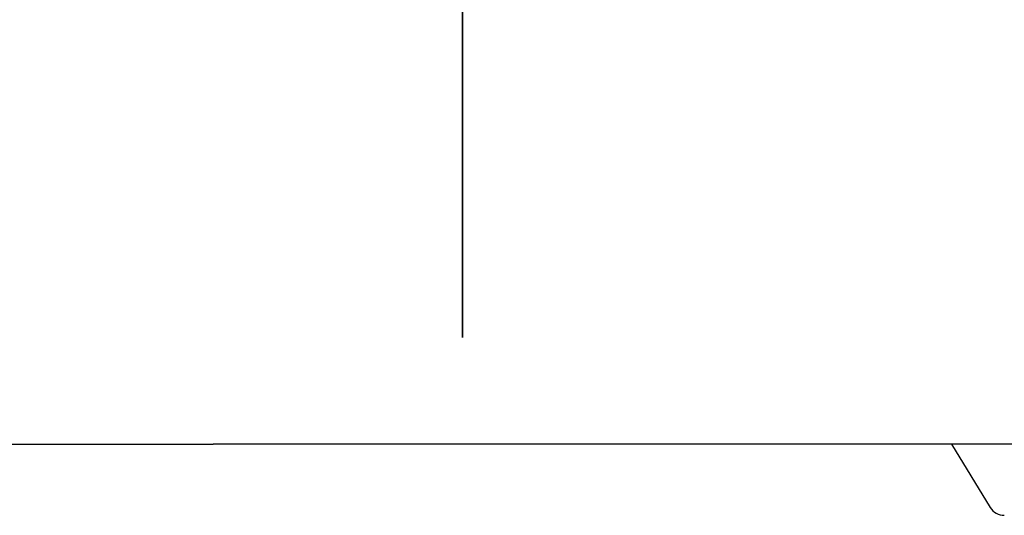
# Model space of a CAD drawing. Extents: x 987 to 2641, y 1244 to 2490.
# Tile 70 of 138: x 2473 to 2556, y 1697 to 1739. Entities that reach past the tile are written whole.
import ezdxf

# ---------------------------------------------------------------- set-up
doc = ezdxf.new("R2010")
doc.units = 0
doc.layers.add('KF_GRAVIS_8_REAR', color=7, linetype='CONTINUOUS')

# ---------------------------------------------------------------- blocks, each defined once
blk = doc.blocks.new('KF_GRAVIS_8_REAR')
at = {"layer": 'KF_GRAVIS_8_REAR'}
for p, q in [((-3.72522, -365.45711), (-3.72522, -434)), ((-3.72522, -434), (-3.72522, -365.46162)), ((-98.60084, -443), (-24.71977, -443)), ((67.50869, -443), (-24.71977, -443)), ((37.4705, -443), (40.72265, -448.32927))]:
    blk.add_line(p, q, dxfattribs=at)
blk.add_arc((41.9177, -447.6), 1.4, 211.3933234, 270, dxfattribs=at)

msp = doc.modelspace()

# ---------------------------------------------------------------- block references
at = {"layer": 'KF_GRAVIS_8_REAR'}
msp.add_blockref('KF_GRAVIS_8_REAR', (2514.017, 2145.913), dxfattribs=at)

doc.saveas('drawing.dxf')
